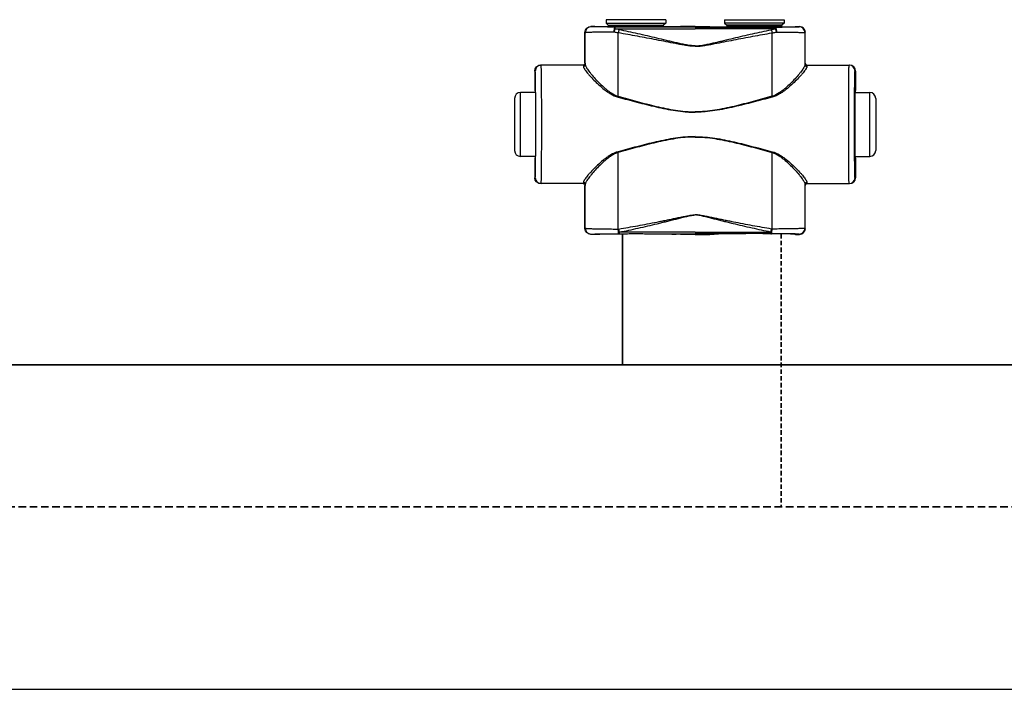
# Model space of a CAD drawing. Header units: millimetres. Extents: x 60394 to 199354, y 20895 to 166073.
# Tile 133 of 256: x 105204 to 105620, y 23695 to 23978. Entities that reach past the tile are written whole.
import ezdxf

# ---------------------------------------------------------------- set-up
doc = ezdxf.new("R2010")
doc.units = ezdxf.units.MM
doc.linetypes.add('VERDECKT', pattern=[9.525, 6.35, -3.175])
doc.layers.add('UT_SCHÉMA_PŘÍVOD', color=10, linetype='Continuous', lineweight=35)
doc.layers.add('UT_SCHÉMA_ZPÁTEČKA', color=172, linetype='VERDECKT', lineweight=35)

msp = doc.modelspace()

# ---------------------------------------------------------------- linework, layer by layer
at = {"color": 0, "linetype": 'Continuous'}
for p, q in [((105476.94, 23977.97), (105451.74, 23977.97)), ((105451.74, 23977.97), (105451.74, 23976.57)), ((105476.94, 23977.97), (105476.94, 23976.57)), ((105501.74, 23977.97), (105526.94, 23977.97)), ((105501.74, 23977.97), (105501.74, 23976.57)), ((105526.94, 23977.97), (105526.94, 23976.57)), ((105445.46, 23974.95), (105445.34, 23975.07)), ((105446.99, 23975.07), (105445.34, 23975.07)), ((105447.34, 23974.97), (105446.99, 23975.07)), ((105451.74, 23976.57), (105452.69, 23975.62)), ((105451.74, 23976.57), (105476.94, 23976.57)), ((105452.69, 23975.62), (105475.98, 23975.62)), ((105452.84, 23975.26), (105475.84, 23975.26)), ((105452.84, 23975.26), (105452.84, 23974.9)), ((105460.48, 23974.88), (105455.64, 23974.88)), ((105455.64, 23974.18), (105455.64, 23974.88)), ((105455.64, 23974.18), (105489.34, 23974.18)), ((105489.34, 23974.88), (105468.19, 23974.88)), ((105475.84, 23975.26), (105475.84, 23974.9)), ((105476.94, 23976.57), (105475.98, 23975.62)), ((105483.09, 23975.07), (105481.34, 23974.97)), ((105489.34, 23975.07), (105483.09, 23975.07)), ((105489.34, 23975.07), (105495.59, 23975.07)), ((105489.34, 23974.88), (105510.48, 23974.88)), ((105523.04, 23974.18), (105489.34, 23974.18)), ((105495.59, 23975.07), (105497.34, 23974.97)), ((105526.94, 23976.57), (105501.74, 23976.57)), ((105501.74, 23976.57), (105502.69, 23975.62)), ((105525.98, 23975.62), (105502.69, 23975.62)), ((105525.84, 23975.26), (105502.84, 23975.26)), ((105502.84, 23975.26), (105502.84, 23974.9)), ((105518.19, 23974.88), (105523.04, 23974.88)), ((105523.04, 23974.18), (105523.04, 23974.88)), ((105525.84, 23975.26), (105525.84, 23974.9)), ((105526.94, 23976.57), (105525.98, 23975.62)), ((105531.34, 23974.97), (105531.69, 23975.07)), ((105531.69, 23975.07), (105533.34, 23975.07)), ((105533.22, 23974.95), (105533.34, 23975.07)), ((105442.96, 23972.45), (105442.84, 23972.57)), ((105442.84, 23959.57), (105442.84, 23972.57)), ((105535.72, 23972.45), (105535.84, 23972.57)), ((105535.84, 23959.57), (105535.84, 23972.57)), ((105421.85, 23956.27), (105421.64, 23956.27)), ((105421.64, 23956.27), (105421.64, 23948.12)), ((105442.14, 23958.77), (105424.14, 23958.77)), ((105442.84, 23959.57), (105442.94, 23959.57)), ((105535.84, 23959.57), (105535.73, 23959.57)), ((105536.53, 23958.77), (105554.54, 23958.77)), ((105556.83, 23956.27), (105557.04, 23956.27)), ((105557.04, 23956.27), (105557.04, 23948.12)), ((105421.64, 23948.12), (105421.85, 23947.77)), ((105557.04, 23948.12), (105556.83, 23947.77)), ((105413.14, 23944.77), (105413.14, 23922.77)), ((105421.89, 23947.27), (105415.64, 23947.27)), ((105415.64, 23920.27), (105415.64, 23947.27)), ((105422.03, 23947.76), (105422.03, 23947.77)), ((105556.64, 23947.76), (105556.64, 23947.77)), ((105556.79, 23947.27), (105563.04, 23947.27)), ((105563.04, 23920.27), (105563.04, 23947.27)), ((105565.54, 23944.77), (105565.54, 23922.77)), ((105421.89, 23920.27), (105415.64, 23920.27)), ((105421.85, 23919.77), (105421.64, 23919.42)), ((105421.64, 23919.42), (105421.64, 23911.27)), ((105422.03, 23919.77), (105422.03, 23919.78)), ((105556.64, 23919.77), (105556.64, 23919.78)), ((105556.79, 23920.27), (105563.04, 23920.27)), ((105556.83, 23919.77), (105557.04, 23919.42)), ((105557.04, 23919.42), (105557.04, 23911.27)), ((105421.64, 23911.27), (105421.85, 23911.27)), ((105557.04, 23911.27), (105556.83, 23911.27)), ((105442.14, 23908.77), (105424.14, 23908.77)), ((105442.94, 23907.97), (105442.84, 23907.97)), ((105442.84, 23889.87), (105442.84, 23907.97)), ((105535.73, 23907.97), (105535.84, 23907.97)), ((105535.84, 23889.87), (105535.84, 23907.97)), ((105536.53, 23908.77), (105554.54, 23908.77)), ((105442.84, 23889.87), (105442.96, 23889.99)), ((105456.88, 23889.62), (105457.06, 23889.62)), ((105521.8, 23889.62), (105521.62, 23889.62)), ((105535.84, 23889.87), (105535.72, 23889.99)), ((105445.34, 23887.37), (105445.46, 23887.49)), ((105446.99, 23887.37), (105445.34, 23887.37)), ((105447.34, 23887.48), (105446.99, 23887.37)), ((105457.2, 23887.56), (105457.38, 23887.56)), ((105489.34, 23888.31), (105457.38, 23888.31)), ((105457.38, 23887.56), (105457.38, 23888.31)), ((105457.38, 23887.56), (105458.64, 23887.56)), ((105470.03, 23887.56), (105489.34, 23887.56)), ((105483.09, 23887.37), (105481.34, 23887.48)), ((105489.34, 23887.37), (105483.09, 23887.37)), ((105489.34, 23888.31), (105521.29, 23888.31)), ((105508.64, 23887.56), (105489.34, 23887.56)), ((105489.34, 23887.37), (105495.59, 23887.37)), ((105495.59, 23887.37), (105497.34, 23887.48)), ((105521.29, 23887.56), (105520.03, 23887.56)), ((105521.29, 23887.56), (105521.29, 23888.31)), ((105521.47, 23887.56), (105521.29, 23887.56)), ((105531.34, 23887.48), (105531.69, 23887.37)), ((105531.69, 23887.37), (105533.34, 23887.37)), ((105533.34, 23887.37), (105533.22, 23887.49))]:
    msp.add_line(p, q, dxfattribs=at)
msp.add_line((64740.61, 23695.36), (199354.39, 23695.36))
for centre, radius, start, end in [((105445.46, 23972.45), 2.5, 90.0025, 179.9975), ((105452.34, 23975.26), 0.5, 0, 45), ((105476.34, 23975.26), 0.5, 135, 180), ((105502.34, 23975.26), 0.5, 0, 45), ((105526.34, 23975.26), 0.5, 135, 180), ((105533.22, 23972.45), 2.5, 0.0025, 89.9975), ((105424.35, 23956.27), 2.5, 90.0022, 180.0011), ((105442.14, 23959.57), 0.8, 270.0036, 359.9972), ((105536.53, 23959.57), 0.8, 180.0028, 269.9964), ((105554.33, 23956.27), 2.5, 359.9989, 89.9978), ((105415.64, 23944.77), 2.5, 90, 180), ((102982.18, 23933.77), 2442.41, 359.68325, 0.31675), ((107996.5, 23933.77), 2442.41, 179.68325, 180.31675), ((105563.04, 23944.77), 2.5, 0, 90), ((105415.64, 23922.77), 2.5, 180, 270), ((105563.04, 23922.77), 2.5, 270, 0), ((105424.35, 23911.27), 2.5, 179.9989, 269.9978), ((105554.33, 23911.27), 2.5, 270.0022, 0.0011), ((105442.14, 23907.97), 0.8, 0.0028, 89.9964), ((105536.53, 23907.97), 0.8, 90.0036, 179.9972), ((105445.46, 23889.99), 2.5, 180.0025, 269.9975), ((105533.22, 23889.99), 2.5, 270.0025, 359.9975)]:
    msp.add_arc(centre, radius, start, end, dxfattribs=at)
at = {"color": 0, "linetype": 'Continuous', "extrusion": (0, 0, -1)}
for centre, major_axis, ratio, start_param, end_param in [((105445.34, 23972.57), (-1.77, 1.77), 0.999973, -0.785384, 0.785384), ((105464.34, 23974.97), (-17, 0), 0.005236, 4.941076, 6.283185), ((105464.34, 23974.97), (-17, 0), 0.005236, 3.141593, 4.483702), ((105424.14, 23956.27), (-2.5, 0), 0.999945, 0, 1.570796), ((105442.04, 23959.57), (-0.8, 0), 0.999986, -3.141593, -1.659157), ((105421.85, 23933.77), (0, 14), 0.010472, 0, 3.141593), ((105424.14, 23911.27), (-2.5, 0), 0.999945, -1.570796, 0), ((105442.04, 23907.97), (0.8, 0), 0.999986, -1.395381, 0), ((105445.34, 23889.87), (1.77, 1.77), 0.999973, -3.926977, -2.356208), ((105464.34, 23887.48), (-17, 0), 0.005236, 0, 1.229157), ((105464.34, 23887.48), (-17, 0), 0.005236, 1.912436, 3.141593)]:
    msp.add_ellipse(centre, major_axis=major_axis, ratio=ratio, start_param=start_param, end_param=end_param, dxfattribs=at)
at = {"color": 0, "linetype": 'Continuous'}
for centre, major_axis, ratio, start_param, end_param in [((105514.34, 23974.97), (17, 0), 0.005236, 3.141593, 4.483702), ((105514.34, 23974.97), (17, 0), 0.005236, 4.941076, 6.283185), ((105533.34, 23972.57), (1.77, 1.77), 0.999973, -0.785384, 0.785384), ((105536.64, 23959.57), (0.8, 0), 0.999986, -3.141593, -1.659157), ((105554.54, 23956.27), (2.5, 0), 0.999945, 0, 1.570796), ((105556.83, 23933.77), (0, 14), 0.010472, 0, 3.141593), ((105554.54, 23911.27), (2.5, 0), 0.999945, -1.570796, 0), ((105536.64, 23907.97), (-0.8, 0), 0.999986, -1.395381, 0), ((105533.34, 23889.87), (-1.77, 1.77), 0.999973, -3.926977, -2.356208), ((105514.34, 23887.48), (17, 0), 0.005236, 1.912436, 3.141593), ((105514.34, 23887.48), (17, 0), 0.005236, 0, 1.229157)]:
    msp.add_ellipse(centre, major_axis=major_axis, ratio=ratio, start_param=start_param, end_param=end_param, dxfattribs=at)
for points, knots in [([(105455.02, 23972.76), (105454.19, 23972.76), (105452.58, 23972.75), (105450.62, 23972.73), (105449.15, 23972.71), (105448.14, 23972.69), (105447.22, 23972.67), (105446.37, 23972.65), (105445.6, 23972.63), (105444.93, 23972.61), (105444.35, 23972.58), (105443.93, 23972.56), (105443.65, 23972.55), (105443.47, 23972.53), (105443.32, 23972.52), (105443.2, 23972.51), (105443.1, 23972.49), (105443.03, 23972.48), (105442.99, 23972.47), (105442.96, 23972.46), (105442.96, 23972.45)], [0, 0, 0, 0, 0.207034, 0.39928, 0.488214, 0.57154, 0.648707, 0.71921, 0.782588, 0.838437, 0.886403, 0.926186, 0.942933, 0.957549, 0.970012, 0.98031, 0.988432, 0.994377, 0.998178, 1, 1, 1, 1]), ([(105455.64, 23974.88), (105454.93, 23974.88), (105453.57, 23974.88), (105451.91, 23974.89), (105450.68, 23974.89), (105449.83, 23974.9), (105449.04, 23974.9), (105448.33, 23974.9), (105447.68, 23974.91), (105447.12, 23974.91), (105446.63, 23974.92), (105446.28, 23974.92), (105446.04, 23974.93), (105445.89, 23974.93), (105445.76, 23974.93), (105445.66, 23974.94), (105445.59, 23974.94), (105445.54, 23974.94), (105445.51, 23974.94), (105445.49, 23974.94), (105445.48, 23974.95), (105445.47, 23974.95), (105445.46, 23974.95), (105445.46, 23974.95)], [0, 0, 0, 0, 0.207653, 0.400343, 0.489423, 0.572844, 0.650059, 0.720565, 0.783909, 0.839692, 0.887568, 0.927242, 0.943927, 0.958477, 0.970869, 0.981088, 0.989117, 0.992306, 0.994945, 0.997032, 0.998568, 0.999554, 1, 1, 1, 1]), ([(105455.64, 23974.88), (105455.55, 23974.88), (105455.45, 23974.77), (105455.37, 23974.63), (105455.3, 23974.48), (105455.22, 23974.26), (105455.15, 23973.94), (105455.09, 23973.58), (105455.04, 23973.18), (105455.03, 23972.9), (105455.02, 23972.76)], [0, 0, 0, 0, 0.117156, 0.161001, 0.211236, 0.330442, 0.472834, 0.634922, 0.812344, 1, 1, 1, 1]), ([(105455.64, 23974.18), (105455.51, 23973.98), (105455.28, 23973.51), (105455.1, 23973.03), (105455.02, 23972.76)], [0, 0, 0, 0, 0.464895, 1, 1, 1, 1]), ([(105456.89, 23972.4), (105456.73, 23972.42), (105456.1, 23972.52), (105455.48, 23972.65), (105455.02, 23972.76)], [0, 0, 0, 0, 0.252579, 1, 1, 1, 1]), ([(105457.21, 23973.74), (105457.07, 23973.77), (105456.54, 23973.89), (105456.02, 23974.05), (105455.64, 23974.18)], [0, 0, 0, 0, 0.253704, 1, 1, 1, 1]), ([(105457.21, 23973.74), (105457.15, 23973.54), (105457.03, 23973.09), (105456.93, 23972.64), (105456.89, 23972.4)], [0, 0, 0, 0, 0.464569, 1, 1, 1, 1]), ([(105489.34, 23966.94), (105489.34, 23966.94), (105488.99, 23966.94), (105488.3, 23966.97), (105486.93, 23967.1), (105485.23, 23967.38), (105483.21, 23967.81), (105481.19, 23968.26), (105479.19, 23968.74), (105476.51, 23969.37), (105473.18, 23970.17), (105469.18, 23971.12), (105465.19, 23972.03), (105461.2, 23972.91), (105458.54, 23973.47), (105457.21, 23973.74)], [0.499995, 0.499995, 0.499995, 0.499995, 0.4999958, 0.5157333, 0.5314718, 0.5629204, 0.5943483, 0.6257534, 0.6571339, 0.6884877, 0.7511054, 0.813586, 0.8759088, 0.9380534, 1, 1, 1, 1]), ([(105468.19, 23974.88), (105467.55, 23974.88), (105466.27, 23974.85), (105464.34, 23974.83), (105462.41, 23974.85), (105461.12, 23974.88), (105460.48, 23974.88)], [0, 0, 0, 0, 0.248355, 0.5, 0.751645, 1, 1, 1, 1]), ([(105489.34, 23966.94), (105489.34, 23966.94), (105489.68, 23966.94), (105490.37, 23966.97), (105491.75, 23967.1), (105493.45, 23967.38), (105495.47, 23967.81), (105497.48, 23968.26), (105499.49, 23968.74), (105502.16, 23969.37), (105505.5, 23970.17), (105509.49, 23971.12), (105513.49, 23972.03), (105517.47, 23972.91), (105520.14, 23973.47), (105521.47, 23973.74)], [0.499995, 0.499995, 0.499995, 0.499995, 0.4999958, 0.5157333, 0.5314718, 0.5629204, 0.5943483, 0.6257534, 0.6571339, 0.6884877, 0.7511054, 0.813586, 0.8759088, 0.9380534, 1, 1, 1, 1]), ([(105510.48, 23974.88), (105511.12, 23974.88), (105512.41, 23974.85), (105514.34, 23974.83), (105516.27, 23974.85), (105517.55, 23974.88), (105518.19, 23974.88)], [0, 0, 0, 0, 0.248355, 0.5, 0.751645, 1, 1, 1, 1]), ([(105521.47, 23973.74), (105521.6, 23973.77), (105522.13, 23973.89), (105522.66, 23974.05), (105523.04, 23974.18)], [0, 0, 0, 0, 0.253704, 1, 1, 1, 1]), ([(105521.47, 23973.74), (105521.53, 23973.54), (105521.65, 23973.09), (105521.75, 23972.64), (105521.79, 23972.4)], [0, 0, 0, 0, 0.464569, 1, 1, 1, 1]), ([(105521.79, 23972.4), (105521.95, 23972.42), (105522.57, 23972.52), (105523.19, 23972.65), (105523.65, 23972.76)], [0, 0, 0, 0, 0.252579, 1, 1, 1, 1]), ([(105523.04, 23974.88), (105523.74, 23974.88), (105525.1, 23974.88), (105526.76, 23974.89), (105528, 23974.89), (105528.85, 23974.9), (105529.63, 23974.9), (105530.35, 23974.9), (105530.99, 23974.91), (105531.56, 23974.91), (105532.04, 23974.92), (105532.4, 23974.92), (105532.64, 23974.93), (105532.79, 23974.93), (105532.91, 23974.93), (105533.02, 23974.94), (105533.09, 23974.94), (105533.14, 23974.94), (105533.16, 23974.94), (105533.18, 23974.94), (105533.2, 23974.95), (105533.21, 23974.95), (105533.21, 23974.95), (105533.22, 23974.95)], [0, 0, 0, 0, 0.207653, 0.400343, 0.489423, 0.572844, 0.650059, 0.720565, 0.783909, 0.839692, 0.887568, 0.927242, 0.943927, 0.958477, 0.970869, 0.981088, 0.989117, 0.992306, 0.994945, 0.997032, 0.998568, 0.999554, 1, 1, 1, 1]), ([(105523.04, 23974.88), (105523.13, 23974.88), (105523.23, 23974.77), (105523.31, 23974.63), (105523.38, 23974.48), (105523.45, 23974.26), (105523.53, 23973.94), (105523.59, 23973.58), (105523.63, 23973.18), (105523.65, 23972.9), (105523.65, 23972.76)], [0, 0, 0, 0, 0.117156, 0.161001, 0.211236, 0.330442, 0.472834, 0.634922, 0.812344, 1, 1, 1, 1]), ([(105523.04, 23974.18), (105523.16, 23973.98), (105523.39, 23973.51), (105523.57, 23973.03), (105523.65, 23972.76)], [0, 0, 0, 0, 0.464895, 1, 1, 1, 1]), ([(105523.65, 23972.76), (105524.49, 23972.76), (105526.1, 23972.75), (105528.06, 23972.73), (105529.53, 23972.71), (105530.53, 23972.69), (105531.46, 23972.67), (105532.31, 23972.65), (105533.07, 23972.63), (105533.75, 23972.61), (105534.32, 23972.58), (105534.74, 23972.56), (105535.03, 23972.55), (105535.21, 23972.53), (105535.36, 23972.52), (105535.48, 23972.51), (105535.58, 23972.49), (105535.65, 23972.48), (105535.69, 23972.47), (105535.71, 23972.46), (105535.72, 23972.45)], [0, 0, 0, 0, 0.207034, 0.39928, 0.488214, 0.57154, 0.648707, 0.71921, 0.782588, 0.838437, 0.886403, 0.926186, 0.942933, 0.957549, 0.970012, 0.98031, 0.988432, 0.994377, 0.998178, 1, 1, 1, 1]), ([(105442.97, 23959.04), (105442.97, 23960.16), (105442.97, 23964.63), (105442.96, 23969.1), (105442.96, 23972.45)], [0, 0, 0, 0, 0.250733, 1, 1, 1, 1]), ([(105489.34, 23966.76), (105489.34, 23966.76), (105488.65, 23966.76), (105487.27, 23966.84), (105485.22, 23967.12), (105483.18, 23967.47), (105480.47, 23967.98), (105477.09, 23968.64), (105473.05, 23969.44), (105469, 23970.22), (105464.96, 23970.98), (105460.92, 23971.71), (105458.23, 23972.18), (105456.89, 23972.4)], [0.5000015, 0.5000015, 0.5000015, 0.5000015, 0.500002, 0.5313979, 0.5627848, 0.5941575, 0.6255147, 0.6881766, 0.7507583, 0.8132458, 0.8756245, 0.9378805, 1, 1, 1, 1]), ([(105456.9, 23945.63), (105456.9, 23947.87), (105456.9, 23956.79), (105456.89, 23965.72), (105456.89, 23972.4)], [0, 0, 0, 0, 0.250952, 1, 1, 1, 1]), ([(105489.34, 23966.76), (105489.34, 23966.76), (105490.03, 23966.76), (105491.41, 23966.84), (105493.46, 23967.12), (105495.5, 23967.47), (105498.21, 23967.98), (105501.58, 23968.64), (105505.63, 23969.44), (105509.67, 23970.22), (105513.71, 23970.98), (105517.75, 23971.71), (105520.44, 23972.18), (105521.79, 23972.4)], [0.5000015, 0.5000015, 0.5000015, 0.5000015, 0.500002, 0.5313979, 0.5627848, 0.5941575, 0.6255147, 0.6881766, 0.7507583, 0.8132458, 0.8756245, 0.9378805, 1, 1, 1, 1]), ([(105521.78, 23945.63), (105521.78, 23947.87), (105521.78, 23956.79), (105521.79, 23965.72), (105521.79, 23972.4)], [0, 0, 0, 0, 0.250952, 1, 1, 1, 1]), ([(105535.71, 23959.04), (105535.71, 23960.16), (105535.71, 23964.63), (105535.71, 23969.1), (105535.72, 23972.45)], [0, 0, 0, 0, 0.250733, 1, 1, 1, 1]), ([(105422.03, 23947.77), (105422.03, 23948.4), (105422.02, 23949.59), (105422, 23951.04), (105421.98, 23952.09), (105421.97, 23952.79), (105421.96, 23953.43), (105421.95, 23954.01), (105421.94, 23954.53), (105421.93, 23954.98), (105421.91, 23955.37), (105421.9, 23955.64), (105421.89, 23955.83), (105421.89, 23955.95), (105421.88, 23956.04), (105421.87, 23956.12), (105421.87, 23956.18), (105421.86, 23956.23), (105421.86, 23956.25), (105421.85, 23956.27), (105421.85, 23956.27)], [0, 0, 0, 0, 0.221931, 0.420259, 0.509783, 0.592499, 0.668149, 0.736495, 0.797321, 0.850436, 0.895675, 0.932895, 0.948462, 0.961984, 0.973451, 0.982856, 0.990196, 0.99547, 0.998697, 1, 1, 1, 1]), ([(105424.55, 23947.27), (105424.54, 23948.11), (105424.53, 23949.71), (105424.51, 23951.65), (105424.5, 23953.06), (105424.49, 23954.02), (105424.47, 23954.89), (105424.46, 23955.68), (105424.45, 23956.39), (105424.43, 23957), (105424.42, 23957.53), (105424.41, 23957.91), (105424.4, 23958.17), (105424.39, 23958.32), (105424.38, 23958.46), (105424.38, 23958.57), (105424.37, 23958.65), (105424.36, 23958.71), (105424.36, 23958.75), (105424.35, 23958.77), (105424.35, 23958.77), (105424.35, 23958.77)], [0, 0, 0, 0, 0.218984, 0.416191, 0.505653, 0.588551, 0.664564, 0.733396, 0.794781, 0.848478, 0.894279, 0.932006, 0.947796, 0.961515, 0.973152, 0.982695, 0.990138, 0.995479, 0.998726, 0.999584, 1, 1, 1, 1]), ([(105442.14, 23958.77), (105442.14, 23958.77), (105442.15, 23958.77), (105442.15, 23958.76), (105442.15, 23958.75), (105442.15, 23958.73), (105442.15, 23958.69), (105442.16, 23958.64), (105442.16, 23958.56), (105442.16, 23958.47), (105442.17, 23958.37), (105442.17, 23958.29), (105442.17, 23958.25)], [0, 0, 0, 0, 0.005122, 0.017304, 0.037118, 0.064661, 0.143035, 0.252499, 0.393016, 0.564526, 0.766907, 1, 1, 1, 1]), ([(105442.97, 23959.04), (105442.97, 23958.93), (105442.93, 23958.73), (105442.75, 23958.47), (105442.48, 23958.29), (105442.27, 23958.25), (105442.17, 23958.25)], [0, 0, 0, 0, 0.247572, 0.496581, 0.747591, 1, 1, 1, 1]), ([(105442.17, 23958.25), (105442.17, 23958.19), (105442.19, 23958.05), (105442.27, 23957.83), (105442.38, 23957.58), (105442.59, 23957.19), (105442.94, 23956.65), (105443.47, 23955.94), (105444.12, 23955.16), (105445.15, 23953.98), (105446.65, 23952.39), (105448.69, 23950.43), (105450.61, 23948.79), (105452.3, 23947.52), (105454.16, 23946.32), (105455.7, 23945.59), (105456.8, 23945.3)], [0, 0, 0, 0, 0.009694, 0.02127, 0.034861, 0.050494, 0.087694, 0.13227, 0.183417, 0.240322, 0.368483, 0.511765, 0.666448, 0.747227, 0.829948, 1, 1, 1, 1]), ([(105442.94, 23959.57), (105442.94, 23959.57), (105442.95, 23959.57), (105442.95, 23959.56), (105442.95, 23959.55), (105442.95, 23959.53), (105442.95, 23959.49), (105442.96, 23959.43), (105442.96, 23959.36), (105442.96, 23959.26), (105442.97, 23959.16), (105442.97, 23959.08), (105442.97, 23959.04)], [0, 0, 0, 0, 0.005057, 0.017214, 0.037015, 0.06455, 0.142921, 0.252392, 0.392925, 0.564459, 0.766871, 1, 1, 1, 1]), ([(105442.97, 23959.04), (105442.97, 23958.97), (105442.99, 23958.82), (105443.06, 23958.59), (105443.16, 23958.33), (105443.36, 23957.93), (105443.7, 23957.37), (105444.2, 23956.64), (105444.81, 23955.83), (105445.78, 23954.62), (105447.2, 23952.99), (105449.13, 23950.97), (105450.94, 23949.28), (105452.56, 23947.97), (105454.34, 23946.71), (105455.83, 23945.94), (105456.9, 23945.63)], [0, 0, 0, 0, 0.010286, 0.022433, 0.036551, 0.052653, 0.090607, 0.135698, 0.187142, 0.244158, 0.372094, 0.514728, 0.6685, 0.748767, 0.830965, 1, 1, 1, 1]), ([(105535.71, 23959.04), (105535.7, 23958.97), (105535.68, 23958.82), (105535.62, 23958.59), (105535.51, 23958.33), (105535.31, 23957.93), (105534.98, 23957.37), (105534.48, 23956.64), (105533.87, 23955.83), (105532.9, 23954.62), (105531.48, 23952.99), (105529.55, 23950.97), (105527.74, 23949.28), (105526.12, 23947.97), (105524.34, 23946.71), (105522.84, 23945.94), (105521.78, 23945.63)], [0, 0, 0, 0, 0.010286, 0.022433, 0.036551, 0.052653, 0.090607, 0.135698, 0.187142, 0.244158, 0.372094, 0.514728, 0.6685, 0.748767, 0.830965, 1, 1, 1, 1]), ([(105536.51, 23958.25), (105536.5, 23958.19), (105536.48, 23958.05), (105536.41, 23957.83), (105536.3, 23957.58), (105536.09, 23957.19), (105535.73, 23956.65), (105535.2, 23955.94), (105534.56, 23955.16), (105533.53, 23953.98), (105532.02, 23952.39), (105529.98, 23950.43), (105528.07, 23948.79), (105526.37, 23947.52), (105524.52, 23946.32), (105522.97, 23945.59), (105521.88, 23945.3)], [0, 0, 0, 0, 0.009694, 0.02127, 0.034861, 0.050494, 0.087694, 0.13227, 0.183417, 0.240322, 0.368483, 0.511765, 0.666448, 0.747227, 0.829948, 1, 1, 1, 1]), ([(105535.73, 23959.57), (105535.73, 23959.57), (105535.73, 23959.57), (105535.73, 23959.56), (105535.73, 23959.55), (105535.73, 23959.53), (105535.72, 23959.49), (105535.72, 23959.43), (105535.72, 23959.36), (105535.71, 23959.26), (105535.71, 23959.16), (105535.71, 23959.08), (105535.71, 23959.04)], [0, 0, 0, 0, 0.005057, 0.017214, 0.037015, 0.06455, 0.142921, 0.252392, 0.392925, 0.564459, 0.766871, 1, 1, 1, 1]), ([(105535.71, 23959.04), (105535.71, 23958.93), (105535.75, 23958.73), (105535.93, 23958.47), (105536.19, 23958.29), (105536.4, 23958.25), (105536.51, 23958.25)], [0, 0, 0, 0, 0.247572, 0.496581, 0.747591, 1, 1, 1, 1]), ([(105536.53, 23958.77), (105536.53, 23958.77), (105536.53, 23958.77), (105536.53, 23958.76), (105536.53, 23958.75), (105536.53, 23958.73), (105536.52, 23958.69), (105536.52, 23958.64), (105536.52, 23958.56), (105536.51, 23958.47), (105536.51, 23958.37), (105536.51, 23958.29), (105536.51, 23958.25)], [0, 0, 0, 0, 0.005122, 0.017304, 0.037118, 0.064661, 0.143035, 0.252499, 0.393016, 0.564526, 0.766907, 1, 1, 1, 1]), ([(105554.13, 23947.27), (105554.14, 23948.11), (105554.15, 23949.71), (105554.16, 23951.65), (105554.18, 23953.06), (105554.19, 23954.02), (105554.2, 23954.89), (105554.21, 23955.68), (105554.23, 23956.39), (105554.24, 23957), (105554.25, 23957.53), (105554.27, 23957.91), (105554.28, 23958.17), (105554.28, 23958.32), (105554.29, 23958.46), (105554.3, 23958.57), (105554.31, 23958.65), (105554.31, 23958.71), (105554.32, 23958.75), (105554.32, 23958.77), (105554.33, 23958.77), (105554.33, 23958.77)], [0, 0, 0, 0, 0.218984, 0.416191, 0.505653, 0.588551, 0.664564, 0.733396, 0.794781, 0.848478, 0.894279, 0.932006, 0.947796, 0.961515, 0.973152, 0.982695, 0.990138, 0.995479, 0.998726, 0.999584, 1, 1, 1, 1]), ([(105556.64, 23947.77), (105556.65, 23948.4), (105556.66, 23949.59), (105556.68, 23951.04), (105556.69, 23952.09), (105556.7, 23952.79), (105556.71, 23953.43), (105556.73, 23954.01), (105556.74, 23954.53), (105556.75, 23954.98), (105556.76, 23955.37), (105556.77, 23955.64), (105556.78, 23955.83), (105556.79, 23955.95), (105556.79, 23956.04), (105556.8, 23956.12), (105556.81, 23956.18), (105556.81, 23956.23), (105556.82, 23956.25), (105556.82, 23956.27), (105556.83, 23956.27)], [0, 0, 0, 0, 0.221931, 0.420259, 0.509783, 0.592499, 0.668149, 0.736495, 0.797321, 0.850436, 0.895675, 0.932895, 0.948462, 0.961984, 0.973451, 0.982856, 0.990196, 0.99547, 0.998697, 1, 1, 1, 1]), ([(105422.03, 23919.78), (105422.05, 23921.98), (105422.08, 23926.64), (105422.09, 23933.77), (105422.08, 23940.9), (105422.05, 23945.56), (105422.03, 23947.76)], [0, 0, 0, 0, 0.235226, 0.499987, 0.764754, 1, 1, 1, 1]), ([(105456.9, 23945.63), (105456.89, 23945.6), (105456.86, 23945.49), (105456.82, 23945.38), (105456.8, 23945.3)], [0, 0, 0, 0, 0.258378, 1, 1, 1, 1]), ([(105456.8, 23945.3), (105459.46, 23944.58), (105463.46, 23943.5), (105468.82, 23942.13), (105472.86, 23941.16), (105476.93, 23940.28), (105481.03, 23939.56), (105484.48, 23939.14), (105487.25, 23938.97), (105488.64, 23938.94), (105489.34, 23938.94), (105489.34, 23938.94)], [0, 0, 0, 0, 0.1245061, 0.1869228, 0.2494269, 0.3120016, 0.3746311, 0.4372993, 0.4686472, 0.4999998, 0.5, 0.5, 0.5, 0.5]), ([(105456.9, 23945.63), (105459.55, 23944.89), (105463.54, 23943.79), (105468.87, 23942.38), (105472.9, 23941.38), (105476.95, 23940.47), (105481.04, 23939.72), (105484.49, 23939.29), (105487.26, 23939.11), (105488.64, 23939.08), (105489.34, 23939.08), (105489.34, 23939.08)], [0, 0, 0, 0, 0.1244767, 0.1868883, 0.2493924, 0.3119715, 0.3746087, 0.437287, 0.4686409, 0.4999998, 0.5, 0.5, 0.5, 0.5]), ([(105521.78, 23945.63), (105519.12, 23944.89), (105515.14, 23943.79), (105509.8, 23942.38), (105505.78, 23941.38), (105501.72, 23940.47), (105497.63, 23939.72), (105494.19, 23939.29), (105491.42, 23939.11), (105490.03, 23939.08), (105489.34, 23939.08), (105489.34, 23939.08)], [0, 0, 0, 0, 0.1244767, 0.1868883, 0.2493924, 0.3119715, 0.3746087, 0.437287, 0.4686409, 0.4999998, 0.5, 0.5, 0.5, 0.5]), ([(105521.88, 23945.3), (105519.22, 23944.58), (105515.21, 23943.5), (105509.86, 23942.13), (105505.82, 23941.16), (105501.75, 23940.28), (105497.65, 23939.56), (105494.2, 23939.14), (105491.42, 23938.97), (105490.03, 23938.94), (105489.34, 23938.94), (105489.34, 23938.94)], [0, 0, 0, 0, 0.1245061, 0.1869228, 0.2494269, 0.3120016, 0.3746311, 0.4372993, 0.4686472, 0.4999998, 0.5, 0.5, 0.5, 0.5]), ([(105521.78, 23945.63), (105521.78, 23945.6), (105521.82, 23945.49), (105521.85, 23945.38), (105521.88, 23945.3)], [0, 0, 0, 0, 0.258378, 1, 1, 1, 1]), ([(105556.64, 23919.78), (105556.63, 23921.98), (105556.6, 23926.64), (105556.59, 23933.77), (105556.6, 23940.9), (105556.63, 23945.56), (105556.64, 23947.76)], [0, 0, 0, 0, 0.235226, 0.499987, 0.764754, 1, 1, 1, 1]), ([(105489.34, 23928.61), (105487.95, 23928.61), (105485.17, 23928.49), (105481.03, 23927.99), (105476.93, 23927.26), (105472.86, 23926.38), (105468.82, 23925.41), (105463.46, 23924.04), (105459.46, 23922.96), (105456.8, 23922.25)], [0.5, 0.5, 0.5, 0.5, 0.5626889, 0.6253582, 0.6879892, 0.7505657, 0.8130716, 0.8754902, 1, 1, 1, 1]), ([(105489.34, 23928.46), (105487.95, 23928.46), (105485.18, 23928.33), (105481.04, 23927.82), (105476.95, 23927.07), (105472.9, 23926.16), (105468.87, 23925.16), (105463.54, 23923.76), (105459.55, 23922.65), (105456.9, 23921.92)], [0.5, 0.5, 0.5, 0.5, 0.5627005, 0.6253799, 0.6880187, 0.7505997, 0.8131057, 0.8755193, 1, 1, 1, 1]), ([(105489.34, 23928.61), (105490.73, 23928.61), (105493.51, 23928.49), (105497.65, 23927.99), (105501.75, 23927.26), (105505.82, 23926.38), (105509.86, 23925.41), (105515.21, 23924.04), (105519.22, 23922.96), (105521.88, 23922.25)], [0.5, 0.5, 0.5, 0.5, 0.5626889, 0.6253582, 0.6879892, 0.7505657, 0.8130716, 0.8754902, 1, 1, 1, 1]), ([(105489.34, 23928.46), (105490.73, 23928.46), (105493.5, 23928.33), (105497.63, 23927.82), (105501.72, 23927.07), (105505.78, 23926.16), (105509.8, 23925.16), (105515.14, 23923.76), (105519.12, 23922.65), (105521.78, 23921.92)], [0.5, 0.5, 0.5, 0.5, 0.5627005, 0.6253799, 0.6880187, 0.7505997, 0.8131057, 0.8755193, 1, 1, 1, 1]), ([(105421.85, 23911.27), (105421.85, 23911.27), (105421.86, 23911.29), (105421.86, 23911.31), (105421.87, 23911.36), (105421.87, 23911.42), (105421.88, 23911.5), (105421.89, 23911.6), (105421.89, 23911.71), (105421.9, 23911.9), (105421.91, 23912.18), (105421.93, 23912.56), (105421.94, 23913.01), (105421.95, 23913.53), (105421.96, 23914.11), (105421.97, 23914.75), (105421.98, 23915.45), (105422, 23916.5), (105422.02, 23917.95), (105422.03, 23919.14), (105422.03, 23919.77)], [0, 0, 0, 0, 0.001303, 0.00453, 0.009804, 0.017144, 0.026549, 0.038016, 0.051538, 0.067105, 0.104325, 0.149564, 0.202679, 0.263505, 0.331851, 0.407501, 0.490217, 0.579741, 0.778069, 1, 1, 1, 1]), ([(105424.35, 23908.77), (105424.35, 23908.77), (105424.35, 23908.78), (105424.36, 23908.79), (105424.36, 23908.83), (105424.37, 23908.89), (105424.38, 23908.97), (105424.38, 23909.08), (105424.39, 23909.22), (105424.4, 23909.38), (105424.41, 23909.63), (105424.42, 23910.01), (105424.43, 23910.54), (105424.45, 23911.16), (105424.46, 23911.86), (105424.47, 23912.65), (105424.49, 23913.53), (105424.5, 23914.48), (105424.51, 23915.89), (105424.53, 23917.83), (105424.54, 23919.43), (105424.55, 23920.27)], [0, 0, 0, 0, 0.000416, 0.001274, 0.004521, 0.009862, 0.017305, 0.026849, 0.038485, 0.052204, 0.067994, 0.105721, 0.151522, 0.205219, 0.266604, 0.335437, 0.411449, 0.494347, 0.58381, 0.781016, 1, 1, 1, 1]), ([(105456.8, 23922.25), (105455.7, 23921.95), (105454.16, 23921.23), (105452.3, 23920.02), (105450.61, 23918.75), (105448.69, 23917.11), (105446.65, 23915.15), (105445.15, 23913.57), (105444.12, 23912.39), (105443.47, 23911.6), (105442.94, 23910.89), (105442.59, 23910.35), (105442.38, 23909.96), (105442.27, 23909.72), (105442.19, 23909.5), (105442.17, 23909.35), (105442.17, 23909.29)], [0, 0, 0, 0, 0.170052, 0.252774, 0.333553, 0.488235, 0.631517, 0.759678, 0.816583, 0.86773, 0.912306, 0.949506, 0.965139, 0.978731, 0.990306, 1, 1, 1, 1]), ([(105456.9, 23921.92), (105455.83, 23921.61), (105454.34, 23920.83), (105452.56, 23919.57), (105450.94, 23918.26), (105449.13, 23916.57), (105447.2, 23914.55), (105445.78, 23912.93), (105444.81, 23911.71), (105444.2, 23910.9), (105443.7, 23910.17), (105443.36, 23909.61), (105443.16, 23909.21), (105443.06, 23908.95), (105442.99, 23908.72), (105442.97, 23908.57), (105442.97, 23908.51)], [0, 0, 0, 0, 0.169036, 0.251233, 0.3315, 0.485272, 0.627906, 0.755842, 0.812858, 0.864302, 0.909393, 0.947347, 0.963449, 0.977567, 0.989714, 1, 1, 1, 1]), ([(105456.9, 23921.92), (105456.89, 23921.94), (105456.86, 23922.06), (105456.82, 23922.17), (105456.8, 23922.25)], [0, 0, 0, 0, 0.258378, 1, 1, 1, 1]), ([(105456.88, 23889.62), (105456.88, 23892.29), (105456.89, 23903.06), (105456.9, 23913.82), (105456.9, 23921.92)], [0, 0, 0, 0, 0.248459, 1, 1, 1, 1]), ([(105521.78, 23921.92), (105521.78, 23921.94), (105521.82, 23922.06), (105521.85, 23922.17), (105521.88, 23922.25)], [0, 0, 0, 0, 0.258378, 1, 1, 1, 1]), ([(105521.78, 23921.92), (105522.84, 23921.61), (105524.34, 23920.83), (105526.12, 23919.57), (105527.74, 23918.26), (105529.55, 23916.57), (105531.48, 23914.55), (105532.9, 23912.93), (105533.87, 23911.71), (105534.48, 23910.9), (105534.98, 23910.17), (105535.31, 23909.61), (105535.51, 23909.21), (105535.62, 23908.95), (105535.68, 23908.72), (105535.7, 23908.57), (105535.71, 23908.51)], [0, 0, 0, 0, 0.169036, 0.251233, 0.3315, 0.485272, 0.627906, 0.755842, 0.812858, 0.864302, 0.909393, 0.947347, 0.963449, 0.977567, 0.989714, 1, 1, 1, 1]), ([(105521.8, 23889.62), (105521.79, 23892.29), (105521.78, 23903.06), (105521.78, 23913.82), (105521.78, 23921.92)], [0, 0, 0, 0, 0.248459, 1, 1, 1, 1]), ([(105521.88, 23922.25), (105522.97, 23921.95), (105524.52, 23921.23), (105526.37, 23920.02), (105528.07, 23918.75), (105529.98, 23917.11), (105532.02, 23915.15), (105533.53, 23913.57), (105534.56, 23912.39), (105535.2, 23911.6), (105535.73, 23910.89), (105536.09, 23910.35), (105536.3, 23909.96), (105536.41, 23909.72), (105536.48, 23909.5), (105536.5, 23909.35), (105536.51, 23909.29)], [0, 0, 0, 0, 0.170052, 0.252774, 0.333553, 0.488235, 0.631517, 0.759678, 0.816583, 0.86773, 0.912306, 0.949506, 0.965139, 0.978731, 0.990306, 1, 1, 1, 1]), ([(105554.33, 23908.77), (105554.33, 23908.77), (105554.32, 23908.78), (105554.32, 23908.79), (105554.31, 23908.83), (105554.31, 23908.89), (105554.3, 23908.97), (105554.29, 23909.08), (105554.28, 23909.22), (105554.28, 23909.38), (105554.27, 23909.63), (105554.25, 23910.01), (105554.24, 23910.54), (105554.23, 23911.16), (105554.21, 23911.86), (105554.2, 23912.65), (105554.19, 23913.53), (105554.18, 23914.48), (105554.16, 23915.89), (105554.15, 23917.83), (105554.14, 23919.43), (105554.13, 23920.27)], [0, 0, 0, 0, 0.000416, 0.001274, 0.004521, 0.009862, 0.017305, 0.026849, 0.038485, 0.052204, 0.067994, 0.105721, 0.151522, 0.205219, 0.266604, 0.335437, 0.411449, 0.494347, 0.58381, 0.781016, 1, 1, 1, 1]), ([(105556.83, 23911.27), (105556.82, 23911.27), (105556.82, 23911.29), (105556.81, 23911.31), (105556.81, 23911.36), (105556.8, 23911.42), (105556.79, 23911.5), (105556.79, 23911.6), (105556.78, 23911.71), (105556.77, 23911.9), (105556.76, 23912.18), (105556.75, 23912.56), (105556.74, 23913.01), (105556.73, 23913.53), (105556.71, 23914.11), (105556.7, 23914.75), (105556.69, 23915.45), (105556.68, 23916.5), (105556.66, 23917.95), (105556.65, 23919.14), (105556.64, 23919.77)], [0, 0, 0, 0, 0.001303, 0.00453, 0.009804, 0.017144, 0.026549, 0.038016, 0.051538, 0.067105, 0.104325, 0.149564, 0.202679, 0.263505, 0.331851, 0.407501, 0.490217, 0.579741, 0.778069, 1, 1, 1, 1]), ([(105442.17, 23909.29), (105442.17, 23909.25), (105442.17, 23909.17), (105442.16, 23909.07), (105442.16, 23908.98), (105442.16, 23908.91), (105442.15, 23908.85), (105442.15, 23908.81), (105442.15, 23908.79), (105442.15, 23908.78), (105442.15, 23908.77), (105442.14, 23908.77), (105442.14, 23908.77)], [0, 0, 0, 0, 0.233093, 0.435474, 0.606984, 0.747501, 0.856965, 0.935339, 0.962882, 0.982696, 0.994878, 1, 1, 1, 1]), ([(105442.97, 23908.51), (105442.97, 23908.61), (105442.93, 23908.82), (105442.75, 23909.08), (105442.48, 23909.25), (105442.27, 23909.29), (105442.17, 23909.29)], [0, 0, 0, 0, 0.247572, 0.496581, 0.747591, 1, 1, 1, 1]), ([(105442.97, 23908.51), (105442.97, 23908.46), (105442.97, 23908.39), (105442.96, 23908.28), (105442.96, 23908.19), (105442.96, 23908.11), (105442.95, 23908.05), (105442.95, 23908.01), (105442.95, 23907.99), (105442.95, 23907.98), (105442.95, 23907.97), (105442.94, 23907.97), (105442.94, 23907.97)], [0, 0, 0, 0, 0.23313, 0.435541, 0.607074, 0.747608, 0.857079, 0.93545, 0.962985, 0.982786, 0.994943, 1, 1, 1, 1]), ([(105442.96, 23889.99), (105442.96, 23891.52), (105442.96, 23897.7), (105442.97, 23903.87), (105442.97, 23908.51)], [0, 0, 0, 0, 0.248801, 1, 1, 1, 1]), ([(105535.71, 23908.51), (105535.71, 23908.61), (105535.75, 23908.82), (105535.93, 23909.08), (105536.19, 23909.25), (105536.4, 23909.29), (105536.51, 23909.29)], [0, 0, 0, 0, 0.247572, 0.496581, 0.747591, 1, 1, 1, 1]), ([(105535.72, 23889.99), (105535.72, 23891.52), (105535.71, 23897.7), (105535.71, 23903.87), (105535.71, 23908.51)], [0, 0, 0, 0, 0.248801, 1, 1, 1, 1]), ([(105535.71, 23908.51), (105535.71, 23908.46), (105535.71, 23908.39), (105535.71, 23908.28), (105535.72, 23908.19), (105535.72, 23908.11), (105535.72, 23908.05), (105535.73, 23908.01), (105535.73, 23907.99), (105535.73, 23907.98), (105535.73, 23907.97), (105535.73, 23907.97), (105535.73, 23907.97)], [0, 0, 0, 0, 0.23313, 0.435541, 0.607074, 0.747608, 0.857079, 0.93545, 0.962985, 0.982786, 0.994943, 1, 1, 1, 1]), ([(105536.51, 23909.29), (105536.51, 23909.25), (105536.51, 23909.17), (105536.51, 23909.07), (105536.52, 23908.98), (105536.52, 23908.91), (105536.52, 23908.85), (105536.53, 23908.81), (105536.53, 23908.79), (105536.53, 23908.78), (105536.53, 23908.77), (105536.53, 23908.77), (105536.53, 23908.77)], [0, 0, 0, 0, 0.233093, 0.435474, 0.606984, 0.747501, 0.856965, 0.935339, 0.962882, 0.982696, 0.994878, 1, 1, 1, 1]), ([(105457.06, 23889.62), (105458.4, 23889.84), (105461.09, 23890.3), (105465.11, 23891.02), (105469.14, 23891.78), (105472.49, 23892.44), (105475.18, 23892.98), (105477.19, 23893.39), (105479.21, 23893.8), (105481.22, 23894.22), (105483.24, 23894.63), (105484.92, 23894.98), (105486.27, 23895.24), (105487.62, 23895.48), (105488.65, 23895.63), (105489.34, 23895.63)], [0, 0, 0, 0, 0.0621172, 0.1243716, 0.1867502, 0.2492392, 0.2805207, 0.3118245, 0.3431487, 0.3744915, 0.4058513, 0.4372266, 0.4529199, 0.4686172, 0.5, 0.5, 0.5, 0.5]), ([(105457.38, 23888.31), (105458.71, 23888.58), (105461.36, 23889.13), (105465.34, 23890), (105469.33, 23890.92), (105472.64, 23891.71), (105475.3, 23892.35), (105477.29, 23892.85), (105479.29, 23893.34), (105481.28, 23893.85), (105483.28, 23894.35), (105484.95, 23894.76), (105486.28, 23895.08), (105487.62, 23895.37), (105488.65, 23895.55), (105489.34, 23895.55)], [0, 0, 0, 0, 0.0619437, 0.1240868, 0.1864104, 0.2488944, 0.2801902, 0.3115184, 0.3428764, 0.3742614, 0.4056711, 0.4371032, 0.4528275, 0.4685577, 0.5, 0.5, 0.5, 0.5]), ([(105521.62, 23889.62), (105520.27, 23889.84), (105517.59, 23890.3), (105513.57, 23891.02), (105509.54, 23891.78), (105506.19, 23892.44), (105503.5, 23892.98), (105501.48, 23893.39), (105499.47, 23893.8), (105497.45, 23894.22), (105495.44, 23894.63), (105493.75, 23894.98), (105492.4, 23895.24), (105491.05, 23895.48), (105490.02, 23895.63), (105489.34, 23895.63)], [0, 0, 0, 0, 0.0621172, 0.1243716, 0.1867502, 0.2492392, 0.2805207, 0.3118245, 0.3431487, 0.3744915, 0.4058513, 0.4372266, 0.4529199, 0.4686172, 0.5, 0.5, 0.5, 0.5]), ([(105521.29, 23888.31), (105519.97, 23888.58), (105517.31, 23889.13), (105513.33, 23890), (105509.35, 23890.92), (105506.03, 23891.71), (105503.38, 23892.35), (105501.38, 23892.85), (105499.39, 23893.34), (105497.39, 23893.85), (105495.4, 23894.35), (105493.73, 23894.76), (105492.39, 23895.08), (105491.05, 23895.37), (105490.02, 23895.55), (105489.34, 23895.55)], [0, 0, 0, 0, 0.0619437, 0.1240868, 0.1864104, 0.2488944, 0.2801902, 0.3115184, 0.3428764, 0.3742614, 0.4056711, 0.4371032, 0.4528275, 0.4685577, 0.5, 0.5, 0.5, 0.5]), ([(105442.96, 23889.99), (105442.96, 23889.98), (105442.99, 23889.96), (105443.04, 23889.95), (105443.12, 23889.93), (105443.23, 23889.92), (105443.38, 23889.9), (105443.56, 23889.88), (105443.76, 23889.87), (105444.1, 23889.84), (105444.6, 23889.82), (105445.28, 23889.79), (105446.07, 23889.76), (105446.96, 23889.74), (105447.95, 23889.71), (105449.03, 23889.69), (105450.2, 23889.67), (105451.88, 23889.65), (105454.12, 23889.63), (105455.94, 23889.62), (105456.88, 23889.62)], [0, 0, 0, 0, 0.001901, 0.0058, 0.011886, 0.020197, 0.030732, 0.043479, 0.058422, 0.075536, 0.116153, 0.165047, 0.22186, 0.286169, 0.35749, 0.43527, 0.518903, 0.607727, 0.798032, 1, 1, 1, 1]), ([(105457.2, 23887.56), (105457.18, 23887.56), (105457.15, 23887.6), (105457.12, 23887.65), (105457.09, 23887.72), (105457.06, 23887.8), (105457.03, 23887.95), (105456.97, 23888.28), (105456.91, 23888.86), (105456.89, 23889.35), (105456.88, 23889.62)], [0, 0, 0, 0, 0.03281, 0.058939, 0.09263, 0.134005, 0.182986, 0.302653, 0.616803, 1, 1, 1, 1]), ([(105457.38, 23887.56), (105457.36, 23887.56), (105457.32, 23887.6), (105457.29, 23887.65), (105457.27, 23887.72), (105457.24, 23887.8), (105457.21, 23887.95), (105457.15, 23888.28), (105457.09, 23888.86), (105457.07, 23889.35), (105457.06, 23889.62)], [0, 0, 0, 0, 0.032697, 0.058797, 0.092469, 0.133835, 0.182813, 0.302491, 0.616704, 1, 1, 1, 1]), ([(105457.38, 23888.31), (105457.32, 23888.51), (105457.2, 23888.94), (105457.1, 23889.38), (105457.06, 23889.62)], [0, 0, 0, 0, 0.463333, 1, 1, 1, 1]), ([(105521.29, 23887.56), (105521.32, 23887.56), (105521.35, 23887.6), (105521.38, 23887.65), (105521.41, 23887.72), (105521.43, 23887.8), (105521.47, 23887.95), (105521.53, 23888.28), (105521.59, 23888.86), (105521.61, 23889.35), (105521.62, 23889.62)], [0, 0, 0, 0, 0.032697, 0.058797, 0.092469, 0.133835, 0.182813, 0.302491, 0.616704, 1, 1, 1, 1]), ([(105521.29, 23888.31), (105521.36, 23888.51), (105521.48, 23888.94), (105521.57, 23889.38), (105521.62, 23889.62)], [0, 0, 0, 0, 0.463333, 1, 1, 1, 1]), ([(105521.47, 23887.56), (105521.49, 23887.56), (105521.53, 23887.6), (105521.56, 23887.65), (105521.59, 23887.72), (105521.61, 23887.8), (105521.65, 23887.95), (105521.71, 23888.28), (105521.77, 23888.86), (105521.79, 23889.35), (105521.8, 23889.62)], [0, 0, 0, 0, 0.03281, 0.058939, 0.09263, 0.134005, 0.182986, 0.302653, 0.616803, 1, 1, 1, 1]), ([(105535.72, 23889.99), (105535.72, 23889.98), (105535.69, 23889.96), (105535.64, 23889.95), (105535.56, 23889.93), (105535.44, 23889.92), (105535.3, 23889.9), (105535.12, 23889.88), (105534.91, 23889.87), (105534.57, 23889.84), (105534.08, 23889.82), (105533.4, 23889.79), (105532.61, 23889.76), (105531.72, 23889.74), (105530.72, 23889.71), (105529.64, 23889.69), (105528.48, 23889.67), (105526.79, 23889.65), (105524.56, 23889.63), (105522.73, 23889.62), (105521.8, 23889.62)], [0, 0, 0, 0, 0.001901, 0.0058, 0.011886, 0.020197, 0.030732, 0.043479, 0.058422, 0.075536, 0.116153, 0.165047, 0.22186, 0.286169, 0.35749, 0.43527, 0.518903, 0.607727, 0.798032, 1, 1, 1, 1]), ([(105445.46, 23887.49), (105445.46, 23887.49), (105445.46, 23887.49), (105445.47, 23887.49), (105445.49, 23887.49), (105445.52, 23887.5), (105445.55, 23887.5), (105445.6, 23887.5), (105445.69, 23887.5), (105445.81, 23887.5), (105445.96, 23887.51), (105446.14, 23887.51), (105446.34, 23887.51), (105446.56, 23887.52), (105446.91, 23887.52), (105447.41, 23887.53), (105448.07, 23887.53), (105448.82, 23887.54), (105449.66, 23887.54), (105450.57, 23887.54), (105451.55, 23887.55), (105452.98, 23887.55), (105454.87, 23887.56), (105456.41, 23887.56), (105457.2, 23887.56)], [0, 0, 0, 0, 0.000442, 0.001439, 0.003, 0.005125, 0.007814, 0.011067, 0.019262, 0.029696, 0.04235, 0.057205, 0.074237, 0.093413, 0.114703, 0.163471, 0.220191, 0.284451, 0.355774, 0.433617, 0.517377, 0.606395, 0.797271, 1, 1, 1, 1]), ([(105458.64, 23887.56), (105459.11, 23887.56), (105460.04, 23887.59), (105461.45, 23887.68), (105462.89, 23887.75), (105464.34, 23887.78), (105465.79, 23887.75), (105467.22, 23887.68), (105468.64, 23887.59), (105469.57, 23887.56), (105470.03, 23887.56)], [0, 0, 0, 0, 0.12176, 0.246313, 0.372689, 0.5, 0.627311, 0.753687, 0.87824, 1, 1, 1, 1]), ([(105520.03, 23887.56), (105519.57, 23887.56), (105518.64, 23887.59), (105517.22, 23887.68), (105515.79, 23887.75), (105514.34, 23887.78), (105512.89, 23887.75), (105511.45, 23887.68), (105510.04, 23887.59), (105509.11, 23887.56), (105508.64, 23887.56)], [0, 0, 0, 0, 0.12176, 0.246313, 0.372689, 0.5, 0.627311, 0.753687, 0.87824, 1, 1, 1, 1]), ([(105533.22, 23887.49), (105533.22, 23887.49), (105533.21, 23887.49), (105533.2, 23887.49), (105533.18, 23887.49), (105533.16, 23887.5), (105533.13, 23887.5), (105533.07, 23887.5), (105532.99, 23887.5), (105532.86, 23887.5), (105532.71, 23887.51), (105532.54, 23887.51), (105532.34, 23887.51), (105532.12, 23887.52), (105531.77, 23887.52), (105531.27, 23887.53), (105530.6, 23887.53), (105529.85, 23887.54), (105529.02, 23887.54), (105528.1, 23887.54), (105527.12, 23887.55), (105525.7, 23887.55), (105523.81, 23887.56), (105522.27, 23887.56), (105521.47, 23887.56)], [0, 0, 0, 0, 0.000442, 0.001439, 0.003, 0.005125, 0.007814, 0.011067, 0.019262, 0.029696, 0.04235, 0.057205, 0.074237, 0.093413, 0.114703, 0.163471, 0.220191, 0.284451, 0.355774, 0.433617, 0.517377, 0.606395, 0.797271, 1, 1, 1, 1])]:
    msp.add_open_spline(points, degree=3, knots=knots, dxfattribs=at)
at = {"layer": 'UT_SCHÉMA_PŘÍVOD'}
msp.add_line((105458.64, 23887.56), (105458.64, 23832.25), dxfattribs=at)
at = {"layer": 'UT_SCHÉMA_PŘÍVOD', "ltscale": 0.5}
msp.add_line((102648.84, 23832.25), (109245.65, 23832.25), dxfattribs=at)
at = {"layer": 'UT_SCHÉMA_ZPÁTEČKA', "ltscale": 0.3}
msp.add_line((105525.69, 23887.54), (105525.69, 23772.34), dxfattribs=at)
at = {"layer": 'UT_SCHÉMA_ZPÁTEČKA', "ltscale": 0.5}
msp.add_line((102555.81, 23772.34), (109312.69, 23772.34), dxfattribs=at)

doc.saveas('drawing.dxf')
